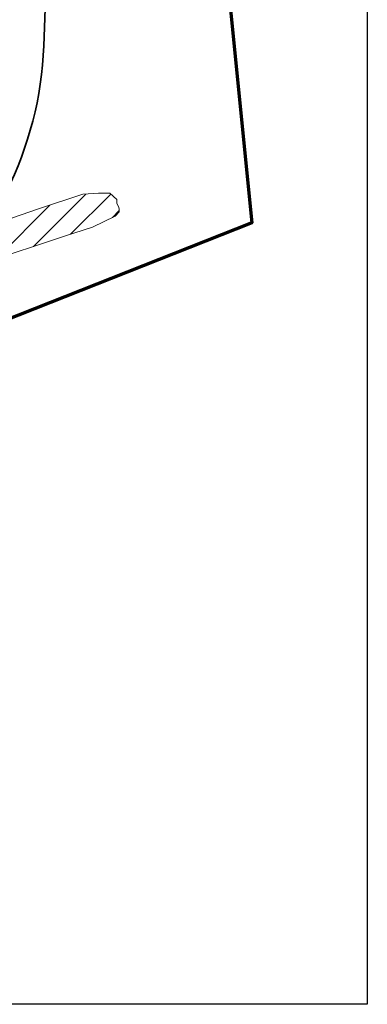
# Model space of a CAD drawing. Header units: metres. Extents: x 109063 to 109671, y 521086 to 521391.
# Tile 35 of 85: x 109431 to 109451, y 521086 to 521142. Entities that reach past the tile are written whole.
import ezdxf

# ---------------------------------------------------------------- set-up
doc = ezdxf.new("R2010")
doc.units = ezdxf.units.M
for name, color, linetype, lineweight in [('B-WE-GW-WATERGANG-G', 253, 'Continuous', 18), ('N-WE-GW-GROND_ZAND-WERK-A-200', 7, 'Continuous', 18), ('N-WE-GW-TALUD-G', 90, 'Continuous', 35), ('N-WE-KG-WERKGRENS_FASE 3A-G', 10, 'XX-WERKGRENS_CIRCEL', 70)]:
    doc.layers.add(name, color=color, linetype=linetype, lineweight=lineweight)
doc.layers.add('X-XX-AL-HULPLIJN-G', color=2, linetype='Continuous', lineweight=30, plot=False)
doc.linetypes.add('XX-WERKGRENS_CIRCEL', pattern='A,10,-2.5,[69,NLCS.SHX,S=1,R=0,X=0,Y=0],-2.5', length=15)

msp = doc.modelspace()

# ---------------------------------------------------------------- hatches: boundary and pattern name
at = {"layer": 'N-WE-GW-GROND_ZAND-WERK-A-200'}
h = msp.add_hatch(dxfattribs=at)
h.set_pattern_fill('AGW-WERK_AANVULLEN-SO', color=256, scale=0.2, pattern_type=2)
h.set_pattern_definition([(45, (0, 0), (-0.7071067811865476, 0.7071067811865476), [])])
edge = h.paths.add_edge_path()
edge.add_line((109424.4937957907, 521128.6949770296), (109432.0427683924, 521131.2960537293))
edge.add_line((109432.0427683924, 521131.2960537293), (109434.615, 521132.146))
edge.add_line((109434.615, 521132.146), (109435.499, 521132.214))
edge.add_line((109435.499, 521132.214), (109436.147, 521132.206))
edge.add_line((109436.147, 521132.206), (109436.547, 521131.851))
edge.add_line((109436.547, 521131.851), (109436.557868, 521131.623784))
edge.add_line((109436.557868, 521131.623784), (109436.67, 521131.408))
edge.add_line((109436.67, 521131.408), (109436.679, 521131.2815))
edge.add_line((109436.679, 521131.2815), (109436.688, 521131.155))
edge.add_line((109436.688, 521131.155), (109436.446, 521130.906))
edge.add_line((109436.446, 521130.906), (109435.16, 521130.285))
edge.add_line((109435.16, 521130.285), (109433.5718610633, 521129.7612100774))
edge.add_line((109433.5718610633, 521129.7612100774), (109428.9887162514, 521128.2496262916))
edge.add_line((109428.9887162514, 521128.2496262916), (109424.4633444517, 521126.7570968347))
edge.add_line((109424.4633444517, 521126.7570968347), (109422.8103760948, 521126.2084348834))
edge.add_line((109422.8103760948, 521126.2084348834), (109418.764366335, 521124.8609249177))
edge.add_line((109418.764366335, 521124.8609249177), (109418.857135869, 521124.9850177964))
edge.add_line((109418.857135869, 521124.9850177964), (109419.77214311, 521125.4175306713))
edge.add_line((109419.77214311, 521125.4175306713), (109420.8640584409, 521126.0108785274))
edge.add_arc((109409.7205270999, 521144.8767215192), 21.91114607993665, 300.5691710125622, 312.3947968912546)

# ---------------------------------------------------------------- linework, layer by layer
at = {"layer": 'B-WE-GW-WATERGANG-G'}
msp.add_lwpolyline([(109424.4937957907, 521128.6949770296), (109432.0427683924, 521131.2960537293), (109434.615, 521132.146), (109435.499, 521132.214), (109436.147, 521132.206), (109436.547, 521131.851), (109436.557868, 521131.623784), (109436.67, 521131.408), (109436.679, 521131.2815), (109436.688, 521131.155), (109436.446, 521130.906), (109435.16, 521130.285), (109433.5718610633, 521129.7612100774), (109428.9887162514, 521128.2496262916), (109424.4633444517, 521126.7570968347), (109422.8103760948, 521126.2084348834), (109417.0901908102, 521124.3015134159), (109418.857135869, 521124.9850177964), (109419.77214311, 521125.4175306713), (109420.8640584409, 521126.0108785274, 0.05164486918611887)], format="xyb", close=True, dxfattribs=at)
at = {"layer": 'N-WE-GW-TALUD-G', "flags": 128}
msp.add_lwpolyline([(109423.3366233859, 521124.8342874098, 0.08972504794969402), (109424.9025916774, 521125.6808964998, 0.2182046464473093), (109432.3974414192, 521140.5631858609), (109432.8472067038, 521152.7609782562, 0.1121226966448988), (109431.2050427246, 521161.465888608, 0.075287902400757), (109426.6871250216, 521168.6710907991)], format="xyb", dxfattribs=at)
at = {"layer": 'N-WE-KG-WERKGRENS_FASE 3A-G', "flags": 128}
msp.add_lwpolyline([(109325.9852332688, 521089.8910932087), (109318.9760571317, 521087.0978909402), (109317.7590229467, 521090.309987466), (109323.357371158, 521094.5927836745), (109238.4538672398, 521245.3845682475), (109219.9931327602, 521235.5744317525), (109205.0619311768, 521230.4052660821), (109136.2816851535, 521195.4929384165), (109151.5240084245, 521165.7113477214), (109133.2028725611, 521154.3715778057), (109118.9696618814, 521166.6262537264), (109096.8843987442, 521210.7721939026), (109081.120412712, 521240.820995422), (109089.4095320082, 521256.9049150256), (109098.8363948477, 521261.0039478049), (109101.0469468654, 521258.3100999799, 0.2809903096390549), (109115.1462138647, 521256.2338187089), (109161.4842590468, 521279.6825050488), (109182.4904605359, 521274.1877775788), (109197.3839371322, 521282.2296759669), (109207.4112759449, 521265.0189018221), (109222.7429781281, 521273.1301225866), (109202.6840457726, 521306.8191775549), (109330.8540994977, 521375.9574288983), (109334.104, 521366.956), (109359.3516825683, 521304.007), (109395.9162471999, 521316.7672097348), (109395.0141397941, 521304.6535815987), (109407.2230513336, 521303.0447394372), (109419.64739346, 521302.2786755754), (109418.2075103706, 521287.5559015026), (109409.707725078, 521288.4081365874), (109419.0129940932, 521237.7529619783), (109418.5617118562, 521234.8638802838), (109426.4451687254, 521234.1849934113), (109428.101254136, 521222.0663919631), (109421.2783488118, 521222.2228370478), (109442.3452389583, 521149.2477334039), (109444.2102913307, 521130.5296853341), (109415.0556148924, 521118.9952378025), (109417.9415997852, 521109.0171095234), (109389.799825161, 521098.7344669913), (109393.2185847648, 521089.1254520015), (109386.1181887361, 521086.7501851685), (109367.9337236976, 521091.6482577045), (109364.1064529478, 521102.4370652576)], format="xyb", close=True, dxfattribs=at)
at = {"layer": 'X-XX-AL-HULPLIJN-G', "flags": 128}
msp.add_lwpolyline([(109450.778944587, 521086.1636206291), (109258.2672749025, 521086.1636206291), (109258.2672749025, 521243.9113074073), (109450.778944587, 521243.9113074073)], close=True, dxfattribs=at)

doc.saveas('drawing.dxf')
